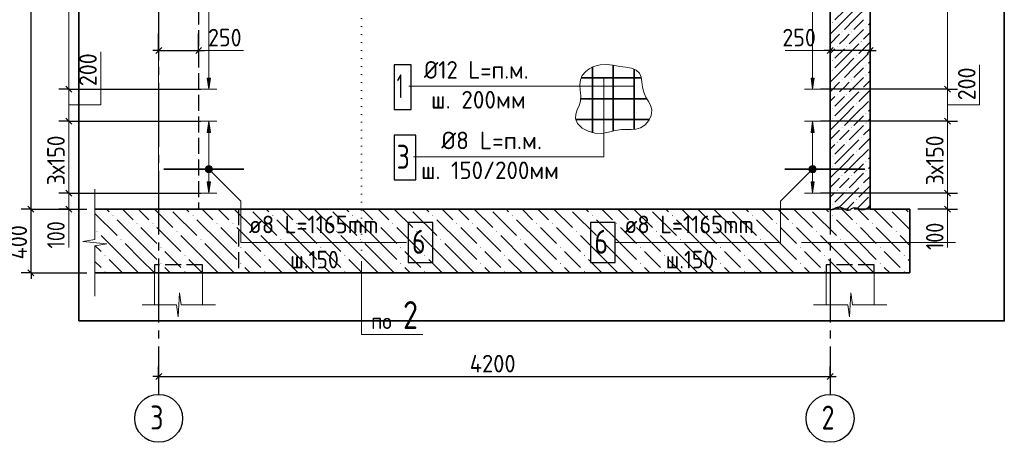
# Model space of a CAD drawing. Header units: millimetres. Extents: x 0 to 42000, y 0 to 29700.
# Tile 10 of 14: x 15084 to 27403, y 16500 to 21790. Entities that reach past the tile are written whole.
import ezdxf

# ---------------------------------------------------------------- set-up
doc = ezdxf.new("R2010")
doc.units = ezdxf.units.MM
for name, pattern in [('______2', [270, 200, -70]), ('______5', [1100, 800, -100, 100, -100]), ('______9', [100, 0, -100])]:
    doc.linetypes.add(name, pattern=pattern)
for name, color, linetype, lineweight in [('Standard', 7, 'Continuous', 25), ('ЖБ Плита Фундамента верхний уровень', 7, 'Continuous', 35), ('ЖБ Стена верхний уровень', 7, 'Continuous', 35), ('Позиционная метка линия выноска', 7, 'Continuous', 13), ('Позиционная метка номер позиции', 7, 'Continuous', 13), ('Примечания', 7, 'Continuous', 13), ('Сечения символ', 7, 'Continuous', 25), ('Стена обрамление П-обр.', 7, 'Continuous', 35)]:
    doc.layers.add(name, color=color, linetype=linetype, lineweight=lineweight)
doc.layers.add('Оси', color=7, linetype='______5')
doc.layers.add('Размерная выноска', color=7, linetype='Continuous')
doc.styles.add('ISOCPEUR', font='txt')

msp = doc.modelspace()

# ---------------------------------------------------------------- hatches: boundary and pattern name
at = {"layer": 'ЖБ Плита Фундамента верхний уровень', "linetype": 'Continuous', "lineweight": 18, "transparency": 33554687}
for points in [[(16245, 19337), (16252, 19344), (16258, 19337), (16252, 19331)], [(17245, 19337), (17252, 19344), (17258, 19337), (17252, 19331)], [(18245, 19337), (18252, 19344), (18258, 19337), (18252, 19331)], [(19245, 19337), (19252, 19344), (19258, 19337), (19252, 19331)], [(20245, 19337), (20252, 19344), (20258, 19337), (20252, 19331)], [(21245, 19337), (21252, 19344), (21258, 19337), (21252, 19331)], [(22245, 19337), (22252, 19344), (22258, 19337), (22252, 19331)], [(23245, 19337), (23252, 19344), (23258, 19337), (23252, 19331)], [(24245, 19337), (24252, 19344), (24258, 19337), (24252, 19331)], [(25245, 19337), (25252, 19344), (25258, 19337), (25252, 19331)], [(16545, 19237), (16552, 19244), (16558, 19237), (16552, 19231)], [(16745, 19237), (16752, 19244), (16758, 19237), (16752, 19231)], [(17545, 19237), (17552, 19244), (17558, 19237), (17552, 19231)], [(17745, 19237), (17752, 19244), (17758, 19237), (17752, 19231)], [(18545, 19237), (18552, 19244), (18558, 19237), (18552, 19231)], [(18745, 19237), (18752, 19244), (18758, 19237), (18752, 19231)], [(19545, 19237), (19552, 19244), (19558, 19237), (19552, 19231)], [(19745, 19237), (19752, 19244), (19758, 19237), (19752, 19231)], [(20545, 19237), (20552, 19244), (20558, 19237), (20552, 19231)], [(20745, 19237), (20752, 19244), (20758, 19237), (20752, 19231)], [(21545, 19237), (21552, 19244), (21558, 19237), (21552, 19231)], [(21745, 19237), (21752, 19244), (21758, 19237), (21752, 19231)], [(22545, 19237), (22552, 19244), (22558, 19237), (22552, 19231)], [(22745, 19237), (22752, 19244), (22758, 19237), (22752, 19231)], [(23545, 19237), (23552, 19244), (23558, 19237), (23552, 19231)], [(23745, 19237), (23752, 19244), (23758, 19237), (23752, 19231)], [(24545, 19237), (24552, 19244), (24558, 19237), (24552, 19231)], [(24745, 19237), (24752, 19244), (24758, 19237), (24752, 19231)], [(25545, 19237), (25552, 19244), (25558, 19237), (25552, 19231)], [(25745, 19237), (25752, 19244), (25758, 19237), (25752, 19231)], [(16045, 19137), (16052, 19144), (16058, 19137), (16052, 19131)], [(17045, 19137), (17052, 19144), (17058, 19137), (17052, 19131)], [(18045, 19137), (18052, 19144), (18058, 19137), (18052, 19131)], [(19045, 19137), (19052, 19144), (19058, 19137), (19052, 19131)], [(20045, 19137), (20052, 19144), (20058, 19137), (20052, 19131)], [(21045, 19137), (21052, 19144), (21058, 19137), (21052, 19131)], [(22045, 19137), (22052, 19144), (22058, 19137), (22052, 19131)], [(23045, 19137), (23052, 19144), (23058, 19137), (23052, 19131)], [(24045, 19137), (24052, 19144), (24058, 19137), (24052, 19131)], [(25045, 19137), (25052, 19144), (25058, 19137), (25052, 19131)], [(26045, 19137), (26052, 19144), (26058, 19137), (26052, 19131)], [(16345, 19037), (16352, 19044), (16358, 19037), (16352, 19031)], [(17345, 19037), (17352, 19044), (17358, 19037), (17352, 19031)], [(18345, 19037), (18352, 19044), (18358, 19037), (18352, 19031)], [(19345, 19037), (19352, 19044), (19358, 19037), (19352, 19031)], [(20345, 19037), (20352, 19044), (20358, 19037), (20352, 19031)], [(21345, 19037), (21352, 19044), (21358, 19037), (21352, 19031)], [(22345, 19037), (22352, 19044), (22358, 19037), (22352, 19031)], [(23345, 19037), (23352, 19044), (23358, 19037), (23352, 19031)], [(24345, 19037), (24352, 19044), (24358, 19037), (24352, 19031)], [(25345, 19037), (25352, 19044), (25358, 19037), (25352, 19031)], [(16845, 18937), (16852, 18944), (16858, 18937), (16852, 18931)], [(17845, 18937), (17852, 18944), (17858, 18937), (17852, 18931)], [(18845, 18937), (18852, 18944), (18858, 18937), (18852, 18931)], [(19845, 18937), (19852, 18944), (19858, 18937), (19852, 18931)], [(20845, 18937), (20852, 18944), (20858, 18937), (20852, 18931)], [(21845, 18937), (21852, 18944), (21858, 18937), (21852, 18931)], [(22845, 18937), (22852, 18944), (22858, 18937), (22852, 18931)], [(23845, 18937), (23852, 18944), (23858, 18937), (23852, 18931)], [(24845, 18937), (24852, 18944), (24858, 18937), (24852, 18931)], [(25845, 18937), (25852, 18944), (25858, 18937), (25852, 18931)], [(16145, 18837), (16152, 18844), (16158, 18837), (16152, 18831)], [(16845, 18737), (16852, 18744), (16858, 18737), (16852, 18731)], [(17145, 18837), (17152, 18844), (17158, 18837), (17152, 18831)], [(17845, 18737), (17852, 18744), (17858, 18737), (17852, 18731)], [(18145, 18837), (18152, 18844), (18158, 18837), (18152, 18831)], [(18845, 18737), (18852, 18744), (18858, 18737), (18852, 18731)], [(19145, 18837), (19152, 18844), (19158, 18837), (19152, 18831)], [(19845, 18737), (19852, 18744), (19858, 18737), (19852, 18731)], [(20145, 18837), (20152, 18844), (20158, 18837), (20152, 18831)], [(20845, 18737), (20852, 18744), (20858, 18737), (20852, 18731)], [(21145, 18837), (21152, 18844), (21158, 18837), (21152, 18831)], [(21845, 18737), (21852, 18744), (21858, 18737), (21852, 18731)], [(22145, 18837), (22152, 18844), (22158, 18837), (22152, 18831)], [(22845, 18737), (22852, 18744), (22858, 18737), (22852, 18731)], [(23145, 18837), (23152, 18844), (23158, 18837), (23152, 18831)], [(23845, 18737), (23852, 18744), (23858, 18737), (23852, 18731)], [(24145, 18837), (24152, 18844), (24158, 18837), (24152, 18831)], [(24845, 18737), (24852, 18744), (24858, 18737), (24852, 18731)], [(25145, 18837), (25152, 18844), (25158, 18837), (25152, 18831)], [(25845, 18737), (25852, 18744), (25858, 18737), (25852, 18731)], [(26145, 18837), (26152, 18844), (26158, 18837), (26152, 18831)], [(16145, 18637), (16152, 18644), (16158, 18637), (16152, 18631)], [(17145, 18637), (17152, 18644), (17158, 18637), (17152, 18631)], [(18145, 18637), (18152, 18644), (18158, 18637), (18152, 18631)], [(19145, 18637), (19152, 18644), (19158, 18637), (19152, 18631)], [(20145, 18637), (20152, 18644), (20158, 18637), (20152, 18631)], [(21145, 18637), (21152, 18644), (21158, 18637), (21152, 18631)], [(22145, 18637), (22152, 18644), (22158, 18637), (22152, 18631)], [(23145, 18637), (23152, 18644), (23158, 18637), (23152, 18631)], [(24145, 18637), (24152, 18644), (24158, 18637), (24152, 18631)], [(25145, 18637), (25152, 18644), (25158, 18637), (25152, 18631)], [(26145, 18637), (26152, 18644), (26158, 18637), (26152, 18631)]]:
    msp.add_hatch(color=7, dxfattribs=at).paths.add_polyline_path(points, flags=16)
at = {"layer": 'ЖБ Стена верхний уровень', "linetype": 'Continuous', "lineweight": 18, "transparency": 33554687}
for points in [[(25247, 21757), (25252, 21762), (25257, 21757), (25252, 21752)], [(25667, 21697), (25672, 21702), (25677, 21697), (25672, 21692)], [(25367, 21637), (25372, 21642), (25377, 21637), (25372, 21632)], [(25487, 21637), (25492, 21642), (25497, 21637), (25492, 21632)], [(25307, 21457), (25312, 21462), (25317, 21457), (25312, 21452)], [(25427, 21457), (25432, 21462), (25437, 21457), (25432, 21452)], [(25607, 21517), (25612, 21522), (25617, 21517), (25612, 21512)], [(25547, 21337), (25552, 21342), (25557, 21337), (25552, 21332)], [(25247, 21277), (25252, 21282), (25257, 21277), (25252, 21272)], [(25667, 21217), (25672, 21222), (25677, 21217), (25672, 21212)], [(25247, 21157), (25252, 21162), (25257, 21157), (25252, 21152)], [(25667, 21097), (25672, 21102), (25677, 21097), (25672, 21092)], [(25367, 21037), (25372, 21042), (25377, 21037), (25372, 21032)], [(25487, 21037), (25492, 21042), (25497, 21037), (25492, 21032)], [(25307, 20857), (25312, 20862), (25317, 20857), (25312, 20852)], [(25427, 20857), (25432, 20862), (25437, 20857), (25432, 20852)], [(25607, 20917), (25612, 20922), (25617, 20917), (25612, 20912)], [(25547, 20737), (25552, 20742), (25557, 20737), (25552, 20732)], [(25247, 20677), (25252, 20682), (25257, 20677), (25252, 20672)], [(25667, 20617), (25672, 20622), (25677, 20617), (25672, 20612)], [(25247, 20557), (25252, 20562), (25257, 20557), (25252, 20552)], [(25667, 20497), (25672, 20502), (25677, 20497), (25672, 20492)], [(25367, 20437), (25372, 20442), (25377, 20437), (25372, 20432)], [(25487, 20437), (25492, 20442), (25497, 20437), (25492, 20432)], [(25307, 20257), (25312, 20262), (25317, 20257), (25312, 20252)], [(25427, 20257), (25432, 20262), (25437, 20257), (25432, 20252)], [(25607, 20317), (25612, 20322), (25617, 20317), (25612, 20312)], [(25247, 20077), (25252, 20082), (25257, 20077), (25252, 20072)], [(25547, 20137), (25552, 20142), (25557, 20137), (25552, 20132)], [(25247, 19957), (25252, 19962), (25257, 19957), (25252, 19952)], [(25667, 20017), (25672, 20022), (25677, 20017), (25672, 20012)], [(25367, 19837), (25372, 19842), (25377, 19837), (25372, 19832)], [(25487, 19837), (25492, 19842), (25497, 19837), (25492, 19832)], [(25667, 19897), (25672, 19902), (25677, 19897), (25672, 19892)], [(25607, 19717), (25612, 19722), (25617, 19717), (25612, 19712)], [(25307, 19657), (25312, 19662), (25317, 19657), (25312, 19652)], [(25427, 19657), (25432, 19662), (25437, 19657), (25432, 19652)], [(25247, 19477), (25252, 19482), (25257, 19477), (25252, 19472)], [(25547, 19537), (25552, 19542), (25557, 19537), (25552, 19532)], [(25669, 19420), (25672, 19422), (25674, 19420)]]:
    msp.add_hatch(color=7, dxfattribs=at).paths.add_polyline_path(points, flags=16)
at = {"layer": 'Позиционная метка линия выноска', "linetype": 'Continuous', "lineweight": 13, "transparency": 33554687}
for points in [[(17419, 19888), (17462, 19963), (17407, 19909)], [(17407, 19909), (17462, 19963), (17439, 19963)], [(17407, 19909), (17439, 19963), (17407, 19931)], [(17407, 19931), (17439, 19963), (17419, 19952)], [(17419, 19888), (17482, 19952), (17462, 19963)], [(24973, 19952), (25048, 19909), (24993, 19963)], [(24993, 19963), (25048, 19909), (25048, 19931)], [(24993, 19963), (25048, 19931), (25016, 19963)], [(25016, 19963), (25048, 19931), (25036, 19952)], [(17439, 19877), (17482, 19952), (17419, 19888)], [(17439, 19877), (17494, 19931), (17482, 19952)], [(17462, 19877), (17494, 19931), (17439, 19877)], [(17462, 19877), (17494, 19909), (17494, 19931)], [(17494, 19909), (17462, 19877), (17482, 19888)], [(24961, 19931), (25036, 19888), (24973, 19952)], [(24961, 19909), (25016, 19877), (24961, 19931)], [(24961, 19931), (25016, 19877), (25036, 19888)], [(24993, 19877), (24961, 19909), (24973, 19888)], [(24961, 19909), (24993, 19877), (25016, 19877)], [(24973, 19952), (25036, 19888), (25048, 19909)]]:
    msp.add_hatch(color=7, dxfattribs=at).paths.add_polyline_path(points)
at = {"layer": 'Стена обрамление П-обр.', "linetype": 'Continuous', "lineweight": 13, "transparency": 33554687}
for points in [[(17471, 21060), (17451, 20920), (17431, 21060)], [(25025, 21060), (25005, 20920), (24985, 21060)], [(17471, 19760), (17451, 19620), (17431, 19760)], [(25025, 19760), (25005, 19620), (24985, 19760)]]:
    msp.add_hatch(color=7, dxfattribs=at).paths.add_polyline_path(points, flags=16)
for points in [[(17471, 20380), (17451, 20520), (17431, 20380)], [(25025, 20380), (25005, 20520), (24985, 20380)]]:
    msp.add_hatch(color=7, dxfattribs=at).paths.add_polyline_path(points)

# ---------------------------------------------------------------- linework, layer by layer
at = {"layer": 'Standard', "color": 7, "linetype": 'Continuous', "lineweight": -3, "transparency": 33554687}
for p, q in [((15226, 19420), (15226, 24900)), ((16823, 21406), (16823, 21617)), ((17323, 21406), (17323, 21617)), ((16823, 21406), (16823, 21531)), ((17323, 21406), (17323, 21531)), ((25223, 21406), (25223, 21531)), ((25723, 21406), (25723, 21531)), ((16823, 21406), (16748, 21406)), ((16823, 21406), (16823, 21281)), ((16823, 21406), (17323, 21406)), ((17323, 21406), (17323, 21281)), ((17323, 21406), (17398, 21406)), ((25223, 21406), (25148, 21406)), ((25223, 21406), (25223, 21281)), ((25223, 21406), (25223, 21328)), ((25723, 21406), (25223, 21406)), ((25723, 21406), (25723, 21281)), ((25723, 21406), (25723, 21328)), ((25723, 21406), (25798, 21406)), ((15698, 20920), (15573, 20920)), ((15698, 20920), (15823, 20920)), ((15698, 20920), (17351, 20920)), ((26693, 20920), (26568, 20920)), ((26693, 20920), (26818, 20920)), ((15698, 20520), (15573, 20520)), ((15698, 20520), (15823, 20520)), ((15698, 20520), (17351, 20520)), ((26693, 20520), (26568, 20520)), ((26693, 20520), (26818, 20520)), ((15698, 19620), (15573, 19620)), ((15698, 19620), (15823, 19620)), ((15698, 19620), (17351, 19620)), ((26693, 19620), (26568, 19620)), ((26693, 19620), (26818, 19620)), ((15226, 19420), (15101, 19420)), ((15226, 19420), (15351, 19420)), ((15226, 19420), (15923, 19420)), ((15698, 19420), (15573, 19420)), ((15698, 19420), (15823, 19420)), ((15698, 19420), (15923, 19420)), ((26693, 19420), (26568, 19420)), ((26693, 19420), (26818, 19420)), ((15226, 18620), (15101, 18620)), ((15226, 18620), (15351, 18620)), ((15226, 18620), (15923, 18620)), ((15226, 18620), (15226, 18545)), ((16823, 17325), (16823, 17450)), ((25223, 17325), (25223, 17450)), ((16823, 17325), (16748, 17325)), ((16823, 17325), (16823, 17200)), ((16823, 17325), (16823, 17200)), ((16823, 17325), (25223, 17325)), ((25223, 17325), (25223, 17200)), ((25223, 17325), (25223, 17200)), ((25223, 17325), (25298, 17325))]:
    msp.add_line(p, q, dxfattribs=at)
at = {"layer": 'Standard', "color": 7, "linetype": 'Continuous', "lineweight": 18, "transparency": 33554687}
for p, q in [((16823, 19420), (16823, 24900)), ((16773, 18620), (16773, 18220)), ((17373, 18220), (17373, 18620)), ((25173, 18620), (25173, 18220)), ((25773, 18220), (25773, 18620))]:
    msp.add_line(p, q, dxfattribs=at)
at = {"layer": 'Standard', "color": 7, "linetype": 'Continuous', "lineweight": 25, "transparency": 33554687}
for p, q in [((16786, 21368), (16861, 21443)), ((17286, 21368), (17361, 21443)), ((25261, 21443), (25186, 21368)), ((25761, 21443), (25686, 21368)), ((15661, 20958), (15736, 20882)), ((26656, 20958), (26731, 20882)), ((15661, 20558), (15736, 20482)), ((26656, 20558), (26731, 20482)), ((15661, 19658), (15736, 19582)), ((26656, 19658), (26731, 19582)), ((15263, 19382), (15188, 19458)), ((15661, 19458), (15736, 19382)), ((26656, 19458), (26731, 19382)), ((15263, 18582), (15188, 18658)), ((16786, 17287), (16861, 17362)), ((25186, 17287), (25261, 17362))]:
    msp.add_line(p, q, dxfattribs=at)
at = {"layer": 'Standard', "color": 7, "linetype": 'Continuous', "lineweight": 13, "transparency": 33554687}
for p, q in [((15698, 20920), (15698, 20520)), ((26693, 20920), (26693, 20520)), ((15698, 20520), (15698, 19620)), ((26693, 20520), (26693, 19620)), ((15698, 19620), (15698, 19420)), ((16023, 19669), (16023, 19039)), ((26693, 19620), (26693, 19420)), ((15698, 19420), (15698, 19345)), ((26693, 19420), (26693, 19345)), ((16023, 19039), (15873, 19012)), ((15873, 19012), (16173, 18985)), ((16173, 18985), (16023, 18959)), ((16023, 18959), (16023, 18329)), ((17066, 18070), (17084, 18370)), ((17084, 18370), (17103, 18220)), ((25466, 18070), (25484, 18370)), ((25484, 18370), (25503, 18220)), ((16023, 18329), (16023, 18329)), ((16615, 18220), (17047, 18220)), ((17047, 18220), (17066, 18070)), ((17103, 18220), (17535, 18220)), ((17535, 18220), (17535, 18220)), ((25015, 18220), (25447, 18220)), ((25447, 18220), (25466, 18070)), ((25503, 18220), (25935, 18220)), ((25935, 18220), (25935, 18220))]:
    msp.add_line(p, q, dxfattribs=at)
at = {"layer": 'Standard', "color": 254, "linetype": 'Continuous', "lineweight": 35, "true_color": 0xc4c4ff, "transparency": 33554687}
msp.add_lwpolyline([(15823, 18020), (27403, 18020), (27403, 26100), (15823, 26100), (15823, 18020)], dxfattribs=at)
at = {"layer": 'Standard', "color": 7, "linetype": 'Continuous', "lineweight": 13, "transparency": 33554687}
for points in [[(15698, 24520), (15698, 24512), (15698, 24512), (15698, 20920)], [(26693, 24520), (26693, 24494), (26693, 24494), (26693, 20920)]]:
    msp.add_lwpolyline(points, dxfattribs=at)
at = {"layer": 'Standard', "color": 7, "linetype": 'Continuous', "lineweight": -3, "transparency": 33554687}
for points in [[(26693, 20920), (26677, 20920), (26677, 20920), (26677, 20920), (26677, 20920), (25105, 20920)], [(26693, 20520), (26677, 20520), (26677, 20520), (26677, 20520), (26677, 20520), (25105, 20520)], [(26693, 19620), (26677, 19620), (26677, 19620), (25105, 19620)], [(15226, 18620), (15226, 18695), (15226, 18695), (15226, 19420)], [(26693, 19420), (26677, 19420), (26677, 19420), (26323, 19420)]]:
    msp.add_lwpolyline(points, dxfattribs=at)
at = {"layer": 'ЖБ Плита Фундамента верхний уровень', "color": 7, "linetype": 'Continuous', "lineweight": 35, "transparency": 33554687}
for p, q in [((25223, 19420), (16023, 19420)), ((26223, 19420), (25723, 19420)), ((26223, 18620), (26223, 19420)), ((16023, 18620), (26223, 18620))]:
    msp.add_line(p, q, dxfattribs=at)
at = {"layer": 'ЖБ Плита Фундамента верхний уровень', "color": 252, "linetype": 'Continuous', "lineweight": 18, "true_color": 0x8f8f8f, "transparency": 33554687}
for p, q in [((16023, 19365), (16302, 19087)), ((16169, 19420), (16202, 19387)), ((16369, 19420), (16502, 19287)), ((16602, 19387), (16569, 19420)), ((16702, 19287), (16602, 19387)), ((16769, 19420), (17002, 19187)), ((17002, 19387), (17302, 19087)), ((17169, 19420), (17202, 19387)), ((17369, 19420), (17502, 19287)), ((17602, 19387), (17569, 19420)), ((17702, 19287), (17602, 19387)), ((17769, 19420), (18002, 19187)), ((18002, 19387), (18302, 19087)), ((18169, 19420), (18202, 19387)), ((18369, 19420), (18502, 19287)), ((18602, 19387), (18569, 19420)), ((18702, 19287), (18602, 19387)), ((18769, 19420), (19002, 19187)), ((19002, 19387), (19302, 19087)), ((19169, 19420), (19202, 19387)), ((19369, 19420), (19502, 19287)), ((19602, 19387), (19569, 19420)), ((19702, 19287), (19602, 19387)), ((19769, 19420), (20002, 19187)), ((20002, 19387), (20302, 19087)), ((20169, 19420), (20202, 19387)), ((20369, 19420), (20502, 19287)), ((20602, 19387), (20569, 19420)), ((20702, 19287), (20602, 19387)), ((20769, 19420), (21002, 19187)), ((21002, 19387), (21302, 19087)), ((21169, 19420), (21202, 19387)), ((21369, 19420), (21502, 19287)), ((21602, 19387), (21569, 19420)), ((21702, 19287), (21602, 19387)), ((21769, 19420), (22002, 19187)), ((22002, 19387), (22302, 19087)), ((22169, 19420), (22202, 19387)), ((22369, 19420), (22502, 19287)), ((22602, 19387), (22569, 19420)), ((22702, 19287), (22602, 19387)), ((22769, 19420), (23002, 19187)), ((23002, 19387), (23302, 19087)), ((23169, 19420), (23202, 19387)), ((23369, 19420), (23502, 19287)), ((23602, 19387), (23569, 19420)), ((23702, 19287), (23602, 19387)), ((23769, 19420), (24002, 19187)), ((24002, 19387), (24302, 19087)), ((24169, 19420), (24202, 19387)), ((24369, 19420), (24502, 19287)), ((24602, 19387), (24569, 19420)), ((24702, 19287), (24602, 19387)), ((24769, 19420), (25002, 19187)), ((25002, 19387), (25302, 19087)), ((25169, 19420), (25202, 19387)), ((25369, 19420), (25502, 19287)), ((25602, 19387), (25569, 19420)), ((25702, 19287), (25602, 19387)), ((25769, 19420), (26002, 19187)), ((26002, 19387), (26223, 19165)), ((26169, 19420), (26202, 19387)), ((16602, 18987), (16302, 19287)), ((17602, 18987), (17302, 19287)), ((18602, 18987), (18302, 19287)), ((19602, 18987), (19302, 19287)), ((20602, 18987), (20302, 19287)), ((21602, 18987), (21302, 19287)), ((22602, 18987), (22302, 19287)), ((23602, 18987), (23302, 19287)), ((24602, 18987), (24302, 19287)), ((25602, 18987), (25302, 19287)), ((16602, 19187), (16802, 18987)), ((16802, 19187), (17102, 18887)), ((17602, 19187), (17802, 18987)), ((17802, 19187), (18102, 18887)), ((18602, 19187), (18802, 18987)), ((18802, 19187), (19102, 18887)), ((19602, 19187), (19802, 18987)), ((19802, 19187), (20102, 18887)), ((20602, 19187), (20802, 18987)), ((20802, 19187), (21102, 18887)), ((21602, 19187), (21802, 18987)), ((21802, 19187), (22102, 18887)), ((22602, 19187), (22802, 18987)), ((22802, 19187), (23102, 18887)), ((23602, 19187), (23802, 18987)), ((23802, 19187), (24102, 18887)), ((24602, 19187), (24802, 18987)), ((24802, 19187), (25102, 18887)), ((25602, 19187), (25802, 18987)), ((25802, 19187), (26102, 18887)), ((16402, 18787), (16102, 19087)), ((16402, 18987), (16602, 18787)), ((16602, 18987), (16802, 18787)), ((17402, 18787), (17102, 19087)), ((17402, 18987), (17602, 18787)), ((17602, 18987), (17802, 18787)), ((18402, 18787), (18102, 19087)), ((18402, 18987), (18602, 18787)), ((18602, 18987), (18802, 18787)), ((19402, 18787), (19102, 19087)), ((19402, 18987), (19602, 18787)), ((19602, 18987), (19802, 18787)), ((20402, 18787), (20102, 19087)), ((20402, 18987), (20602, 18787)), ((20602, 18987), (20802, 18787)), ((21402, 18787), (21102, 19087)), ((21402, 18987), (21602, 18787)), ((21602, 18987), (21802, 18787)), ((22402, 18787), (22102, 19087)), ((22402, 18987), (22602, 18787)), ((22602, 18987), (22802, 18787)), ((23402, 18787), (23102, 19087)), ((23402, 18987), (23602, 18787)), ((23602, 18987), (23802, 18787)), ((24402, 18787), (24102, 19087)), ((24402, 18987), (24602, 18787)), ((24602, 18987), (24802, 18787)), ((25402, 18787), (25102, 19087)), ((25402, 18987), (25602, 18787)), ((25602, 18987), (25802, 18787)), ((26223, 18965), (26102, 19087)), ((16023, 18965), (16102, 18887)), ((17002, 18787), (16902, 18887)), ((18002, 18787), (17902, 18887)), ((19002, 18787), (18902, 18887)), ((20002, 18787), (19902, 18887)), ((21002, 18787), (20902, 18887)), ((22002, 18787), (21902, 18887)), ((23002, 18787), (22902, 18887)), ((24002, 18787), (23902, 18887)), ((25002, 18787), (24902, 18887)), ((26002, 18787), (25902, 18887)), ((16102, 18687), (16023, 18765)), ((16202, 18787), (16369, 18620)), ((16402, 18787), (16569, 18620)), ((16602, 18787), (16769, 18620)), ((17102, 18687), (17002, 18787)), ((17202, 18787), (17369, 18620)), ((17402, 18787), (17569, 18620)), ((17602, 18787), (17769, 18620)), ((18102, 18687), (18002, 18787)), ((18202, 18787), (18369, 18620)), ((18402, 18787), (18569, 18620)), ((18602, 18787), (18769, 18620)), ((19102, 18687), (19002, 18787)), ((19202, 18787), (19369, 18620)), ((19402, 18787), (19569, 18620)), ((19602, 18787), (19769, 18620)), ((20102, 18687), (20002, 18787)), ((20202, 18787), (20369, 18620)), ((20402, 18787), (20569, 18620)), ((20602, 18787), (20769, 18620)), ((21102, 18687), (21002, 18787)), ((21202, 18787), (21369, 18620)), ((21402, 18787), (21569, 18620)), ((21602, 18787), (21769, 18620)), ((22102, 18687), (22002, 18787)), ((22202, 18787), (22369, 18620)), ((22402, 18787), (22569, 18620)), ((22602, 18787), (22769, 18620)), ((23102, 18687), (23002, 18787)), ((23202, 18787), (23369, 18620)), ((23402, 18787), (23569, 18620)), ((23602, 18787), (23769, 18620)), ((24102, 18687), (24002, 18787)), ((24202, 18787), (24369, 18620)), ((24402, 18787), (24569, 18620)), ((24602, 18787), (24769, 18620)), ((25102, 18687), (25002, 18787)), ((25202, 18787), (25369, 18620)), ((25402, 18787), (25569, 18620)), ((25602, 18787), (25769, 18620)), ((26102, 18687), (26002, 18787)), ((26202, 18787), (26223, 18765)), ((16902, 18687), (16969, 18620)), ((17902, 18687), (17969, 18620)), ((18902, 18687), (18969, 18620)), ((19902, 18687), (19969, 18620)), ((20902, 18687), (20969, 18620)), ((21902, 18687), (21969, 18620)), ((22902, 18687), (22969, 18620)), ((23902, 18687), (23969, 18620)), ((24902, 18687), (24969, 18620)), ((25902, 18687), (25969, 18620))]:
    msp.add_line(p, q, dxfattribs=at)
at = {"layer": 'ЖБ Стена верхний уровень', "color": 7, "linetype": 'Continuous', "lineweight": 35, "transparency": 33554687}
for p, q in [((25223, 24900), (25223, 19420)), ((25723, 19420), (25723, 24900))]:
    msp.add_line(p, q, dxfattribs=at)
at = {"layer": 'ЖБ Стена верхний уровень', "color": 251, "linetype": 'Continuous', "lineweight": 18, "true_color": 0x494949, "transparency": 33554687}
for p, q in [((25522, 21787), (25702, 21967)), ((25402, 21907), (25282, 21787)), ((25522, 21907), (25402, 21787)), ((25402, 21787), (25223, 21609)), ((25522, 21787), (25402, 21667)), ((25642, 21787), (25522, 21667)), ((25702, 21727), (25723, 21749)), ((25342, 21607), (25223, 21489)), ((25402, 21547), (25462, 21607)), ((25642, 21667), (25462, 21487)), ((25723, 21629), (25642, 21547)), ((25342, 21487), (25402, 21547)), ((25402, 21307), (25582, 21487)), ((25723, 21509), (25582, 21367)), ((25282, 21427), (25223, 21369)), ((25402, 21427), (25282, 21307)), ((25522, 21187), (25702, 21367)), ((25402, 21307), (25282, 21187)), ((25522, 21307), (25402, 21187)), ((25723, 21269), (25702, 21247)), ((25402, 21187), (25223, 21009)), ((25522, 21187), (25402, 21067)), ((25642, 21067), (25462, 20887)), ((25642, 21187), (25522, 21067)), ((25702, 21127), (25723, 21149)), ((25342, 21007), (25223, 20889)), ((25342, 20887), (25402, 20947)), ((25402, 20947), (25462, 21007)), ((25723, 21029), (25642, 20947)), ((25282, 20827), (25223, 20769)), ((25402, 20827), (25282, 20707)), ((25402, 20707), (25582, 20887)), ((25723, 20909), (25582, 20767)), ((25402, 20707), (25282, 20587)), ((25522, 20707), (25402, 20587)), ((25522, 20587), (25702, 20767)), ((25402, 20587), (25223, 20409)), ((25522, 20587), (25402, 20467)), ((25642, 20587), (25522, 20467)), ((25723, 20669), (25702, 20647)), ((25642, 20467), (25462, 20287)), ((25702, 20527), (25723, 20549)), ((25342, 20407), (25223, 20289)), ((25342, 20287), (25402, 20347)), ((25402, 20347), (25462, 20407)), ((25723, 20429), (25642, 20347)), ((25282, 20227), (25223, 20169)), ((25402, 20227), (25282, 20107)), ((25402, 20107), (25582, 20287)), ((25723, 20309), (25582, 20167)), ((25402, 20107), (25282, 19987)), ((25522, 20107), (25402, 19987)), ((25522, 19987), (25702, 20167)), ((25402, 19987), (25223, 19809)), ((25522, 19987), (25402, 19867)), ((25642, 19987), (25522, 19867)), ((25723, 20069), (25702, 20047)), ((25642, 19867), (25462, 19687)), ((25702, 19927), (25723, 19949)), ((25342, 19807), (25223, 19689)), ((25342, 19687), (25402, 19747)), ((25402, 19747), (25462, 19807)), ((25723, 19829), (25642, 19747)), ((25282, 19627), (25223, 19569)), ((25402, 19627), (25282, 19507)), ((25402, 19507), (25582, 19687)), ((25723, 19709), (25582, 19567)), ((25402, 19507), (25314, 19420)), ((25522, 19507), (25434, 19420)), ((25554, 19420), (25702, 19567)), ((25723, 19469), (25702, 19447))]:
    msp.add_line(p, q, dxfattribs=at)
at = {"layer": 'Оси', "color": 8, "linetype": '______5', "lineweight": -3, "transparency": 33554687}
for p, q in [((16823, 24300), (16823, 17100)), ((25223, 24300), (25223, 17100))]:
    msp.add_line(p, q, dxfattribs=at)
at = {"layer": 'Оси', "color": 7, "linetype": 'Continuous', "lineweight": -3, "transparency": 33554687}
for centre in [(16823, 16800), (25223, 16800)]:
    msp.add_circle(centre, 300, dxfattribs=at)
at = {"layer": 'Позиционная метка линия выноска', "color": 7, "linetype": 'Continuous', "lineweight": 13, "transparency": 33554687}
for p, q in [((17419, 19952), (17419, 19952)), ((17419, 19888), (17419, 19888)), ((17482, 19952), (17482, 19952)), ((17482, 19888), (17482, 19888)), ((24973, 19952), (24973, 19952)), ((24973, 19888), (24973, 19888)), ((25036, 19952), (25036, 19952)), ((25036, 19888), (25036, 19888))]:
    msp.add_line(p, q, dxfattribs=at)
for points in [[(19923, 19000), (17851, 19000), (17851, 19520), (17451, 19920)], [(22533, 19000), (24605, 19000), (24605, 19520), (25005, 19920)]]:
    msp.add_lwpolyline(points, dxfattribs=at)
for centre in [(17451, 19920), (25005, 19920)]:
    msp.add_circle(centre, 45, dxfattribs=at)
at = {"layer": 'Позиционная метка номер позиции', "color": 7, "linetype": 'Continuous', "lineweight": 35, "transparency": 33554687}
for p, q in [((22250, 21198), (22250, 20375)), ((22511, 21219), (22511, 20396)), ((22772, 21171), (22772, 20418)), ((22108, 21061), (22863, 21061)), ((22103, 20801), (22931, 20801)), ((22040, 20540), (22962, 20540))]:
    msp.add_line(p, q, dxfattribs=at)
at = {"layer": 'Позиционная метка номер позиции', "color": 7, "linetype": 'Continuous', "lineweight": 25, "transparency": 33554687}
for points in [[(19771, 20667), (19981, 20667), (19981, 21227), (19771, 21227), (19771, 20667)], [(19771, 19784), (20041, 19784), (20041, 20344), (19771, 20344), (19771, 19784)]]:
    msp.add_lwpolyline(points, dxfattribs=at)
at = {"layer": 'Позиционная метка номер позиции', "color": 7, "linetype": '______2', "lineweight": 13, "transparency": 33554687}
msp.add_lwpolyline([(22594, 21204), (22510, 21219), (22426, 21228), (22345, 21225), (22265, 21204), (22211, 21176), (22162, 21137), (22123, 21091), (22099, 21038), (22092, 20975), (22097, 20909), (22103, 20841), (22099, 20772), (22083, 20716), (22060, 20660), (22042, 20606), (22037, 20555), (22064, 20490), (22122, 20434), (22198, 20393), (22280, 20369), (22368, 20367), (22451, 20382), (22533, 20402), (22617, 20415), (22676, 20416), (22736, 20416), (22794, 20421), (22851, 20437), (22908, 20475), (22955, 20530), (22986, 20592), (22995, 20656), (22980, 20713), (22952, 20767), (22919, 20822), (22892, 20881), (22878, 20945), (22870, 21011), (22860, 21072), (22839, 21122), (22797, 21159), (22739, 21182), (22669, 21195), (22594, 21204)], dxfattribs=at)
at = {"layer": 'Позиционная метка номер позиции', "color": 7, "linetype": 'Continuous', "lineweight": 13, "transparency": 33554687}
for points in [[(19951, 20957), (21377, 20957), (22772, 20957)], [(20010, 20074), (22393, 20074), (22393, 21061)]]:
    msp.add_lwpolyline(points, dxfattribs=at)
at = {"layer": 'Примечания', "color": 253, "linetype": '______2', "lineweight": -3, "true_color": 0xababab, "transparency": 33554687}
for p, q in [((17323, 24900), (17323, 19420)), ((17823, 19420), (17823, 18620)), ((25723, 19420), (25223, 19420)), ((16773, 18720), (16773, 18620)), ((17373, 18720), (16773, 18720)), ((17373, 18620), (17373, 18720)), ((25173, 18720), (25173, 18620)), ((25773, 18720), (25173, 18720)), ((25773, 18620), (25773, 18720))]:
    msp.add_line(p, q, dxfattribs=at)
at = {"layer": 'Примечания', "color": 7, "linetype": 'Continuous', "lineweight": 25, "transparency": 33554687}
for points in [[(25223, 19415), (25238, 19415), (25254, 19416), (25268, 19420), (25280, 19427), (25290, 19435), (25302, 19441), (25316, 19445), (25332, 19447), (25348, 19445), (25362, 19441), (25376, 19436), (25388, 19429), (25399, 19422), (25410, 19416), (25424, 19410), (25439, 19407), (25455, 19408), (25471, 19411), (25482, 19417), (25493, 19425), (25504, 19432), (25518, 19437), (25534, 19438), (25549, 19435), (25563, 19431), (25577, 19425), (25591, 19420), (25604, 19416), (25620, 19413), (25623, 19413)], [(25623, 19415), (25638, 19415), (25654, 19416), (25668, 19420), (25680, 19427), (25690, 19435), (25702, 19441), (25716, 19445), (25723, 19446)]]:
    msp.add_lwpolyline(points, dxfattribs=at)
at = {"layer": 'Размерная выноска', "color": 7, "linetype": 'Continuous', "lineweight": 13, "transparency": 33554687}
for p, q in [((17883, 21406), (17323, 21406)), ((25223, 21406), (24663, 21406)), ((15698, 19420), (15698, 18940)), ((26693, 19420), (26693, 18940))]:
    msp.add_line(p, q, dxfattribs=at)
for points in [[(15698, 20724), (16098, 20724), (16098, 21386)], [(26693, 20724), (27093, 20724), (27093, 21226)]]:
    msp.add_lwpolyline(points, dxfattribs=at)
at = {"layer": 'Сечения символ', "color": 7, "linetype": '______9', "lineweight": 13, "transparency": 33554687}
msp.add_line((19360, 25110), (19360, 18766), dxfattribs=at)
at = {"layer": 'Сечения символ', "color": 7, "linetype": 'Continuous', "lineweight": 13, "transparency": 33554687}
msp.add_lwpolyline([(19360, 18766), (19360, 17850), (20128, 17850)], dxfattribs=at)
at = {"layer": 'Стена обрамление П-обр.', "color": 251, "linetype": 'Continuous', "lineweight": 13, "true_color": 0x494949, "transparency": 33554687}
for p, q in [((17451, 21060), (17451, 24380)), ((25005, 21060), (25005, 24380)), ((17451, 20920), (17431, 21060)), ((17431, 21060), (17471, 21060)), ((17471, 21060), (17451, 20920)), ((25005, 20920), (24985, 21060)), ((24985, 21060), (25025, 21060)), ((25025, 21060), (25005, 20920)), ((17451, 20920), (17351, 20920)), ((17451, 20920), (17551, 20920)), ((17451, 20920), (17451, 20920)), ((25005, 20920), (24905, 20920)), ((25005, 20920), (25105, 20920)), ((25005, 20920), (25005, 20920)), ((17451, 20520), (17351, 20520)), ((17451, 20520), (17431, 20380)), ((17471, 20380), (17451, 20520)), ((17451, 20520), (17551, 20520)), ((17451, 20520), (17451, 20520)), ((25005, 20520), (24905, 20520)), ((25005, 20520), (24985, 20380)), ((25025, 20380), (25005, 20520)), ((25005, 20520), (25105, 20520)), ((25005, 20520), (25005, 20520)), ((17431, 20380), (17471, 20380)), ((17451, 19760), (17451, 20380)), ((24985, 20380), (25025, 20380)), ((25005, 19760), (25005, 20380)), ((17451, 19620), (17431, 19760)), ((17431, 19760), (17471, 19760)), ((17471, 19760), (17451, 19620)), ((25005, 19620), (24985, 19760)), ((24985, 19760), (25025, 19760)), ((25025, 19760), (25005, 19620)), ((17451, 19620), (17351, 19620)), ((17451, 19620), (17551, 19620)), ((17451, 19620), (17451, 19620)), ((25005, 19620), (24905, 19620)), ((25005, 19620), (25105, 19620)), ((25005, 19620), (25005, 19620))]:
    msp.add_line(p, q, dxfattribs=at)
at = {"layer": 'Стена обрамление П-обр.', "color": 7, "linetype": 'Continuous', "lineweight": 35, "transparency": 33554687}
for p, q in [((16887, 19920), (17887, 19920)), ((25659, 19920), (24659, 19920))]:
    msp.add_line(p, q, dxfattribs=at)
at = {"layer": 'Стена обрамление П-обр.', "color": 7, "linetype": 'Continuous', "lineweight": 13, "transparency": 33554687}
msp.add_line((24865, 19000), (26793, 19000), dxfattribs=at)
at = {"layer": 'Стена обрамление П-обр.', "color": 7, "linetype": 'Continuous', "lineweight": 25, "transparency": 33554687}
for points in [[(19943, 18750), (20253, 18750), (20253, 19250), (19943, 19250), (19943, 18750)], [(22225, 18750), (22535, 18750), (22535, 19250), (22225, 19250), (22225, 18750)]]:
    msp.add_lwpolyline(points, dxfattribs=at)

# ---------------------------------------------------------------- texts
at = {"layer": 'Standard', "color": 7, "linetype": 'Continuous', "lineweight": 25, "transparency": 33554687, "char_height": 220, "attachment_point": 7, "style": 'ISOCPEUR'}
for s, insert, width in [('\\W0.91;250', (17441, 21456), 561.99), ('\\W0.91;250', (24626, 21456), 561.99), ('\\W0.93;4200', (20715, 17375), 740.39)]:
    msp.add_mtext(s, dxfattribs=dict(at, insert=insert, width=width))
at = {"layer": 'Standard', "color": 7, "linetype": 'Continuous', "lineweight": 25, "transparency": 33554687, "char_height": 220, "attachment_point": 7, "rotation": 90, "style": 'ISOCPEUR'}
for s, insert, width in [('\\W0.91;200', (16048, 20958), 561.99), ('\\W0.91;200', (27043, 20781), 561.99), ('\\W0.89;3х150', (15648, 19718), 823.55), ('\\W0.89;3х150', (26643, 19718), 823.55), ('\\W0.92;400', (15176, 18789), 584.45), ('\\W0.83;100', (15648, 18926), 508.57), ('\\W0.83;100', (26643, 18907), 508.57)]:
    msp.add_mtext(s, dxfattribs=dict(at, insert=insert, width=width))
at = {"layer": 'Оси', "color": 7, "linetype": 'Continuous', "lineweight": 25, "transparency": 33554687, "char_height": 300, "attachment_point": 7, "style": 'ISOCPEUR'}
for s, insert, width in [('\\W0.78;3', (16718, 16660), 326.41), ('\\W0.78;2', (25118, 16660), 326.42)]:
    msp.add_mtext(s, dxfattribs=dict(at, insert=insert, width=width))
at = {"layer": 'Позиционная метка номер позиции', "color": 7, "linetype": 'Continuous', "lineweight": 25, "transparency": 33554687, "attachment_point": 7, "style": 'ISOCPEUR'}
for s, insert, char_height, width in [('\\W0.94;Ø12 L=п.м.', (20142, 21052), 220, 1488.69), ('\\W0.56;1', (19801, 20807), 300, 233.33), ('\\W0.96;ш. 200мм', (20230, 20678), 220, 1315.47), ('\\W0.97;Ø8 L=п.м.', (20359, 20169), 220, 1381.57), ('\\W0.78;3', (19801, 19924), 300, 326.41), ('\\W0.95;ш. 150/200мм', (20106, 19795), 220, 1885.79)]:
    msp.add_mtext(s, dxfattribs=dict(at, insert=insert, char_height=char_height, width=width))
at = {"layer": 'Сечения символ', "color": 7, "linetype": 'Continuous', "lineweight": 18, "transparency": 33554687, "attachment_point": 7, "style": 'ISOCPEUR'}
for s, insert, char_height, width in [('\\W0.78;2', (19881, 17918), 350, 380.8), ('\\W0.91;по ', (19481, 17918), 200, 490.68)]:
    msp.add_mtext(s, dxfattribs=dict(at, insert=insert, char_height=char_height, width=width))
at = {"layer": 'Стена обрамление П-обр.', "color": 7, "linetype": 'Continuous', "lineweight": 13, "transparency": 33554687, "attachment_point": 7, "style": 'ISOCPEUR'}
for s, insert, char_height, width in [('\\W0.93;ø8 L=1165mm ', (17951, 19117), 220, 1949.98), ('\\W0.93;ø8 L=1165mm ', (22649, 19117), 220, 1949.97), ('\\W0.78;6', (19993, 18860), 300, 326.41), ('\\W0.78;6', (22275, 18860), 300, 326.41), ('\\W0.90;ш.150 ', (18468, 18677), 220, 912.91), ('\\W0.90;ш.150 ', (23166, 18677), 220, 912.9)]:
    msp.add_mtext(s, dxfattribs=dict(at, insert=insert, char_height=char_height, width=width))

doc.saveas('drawing.dxf')
